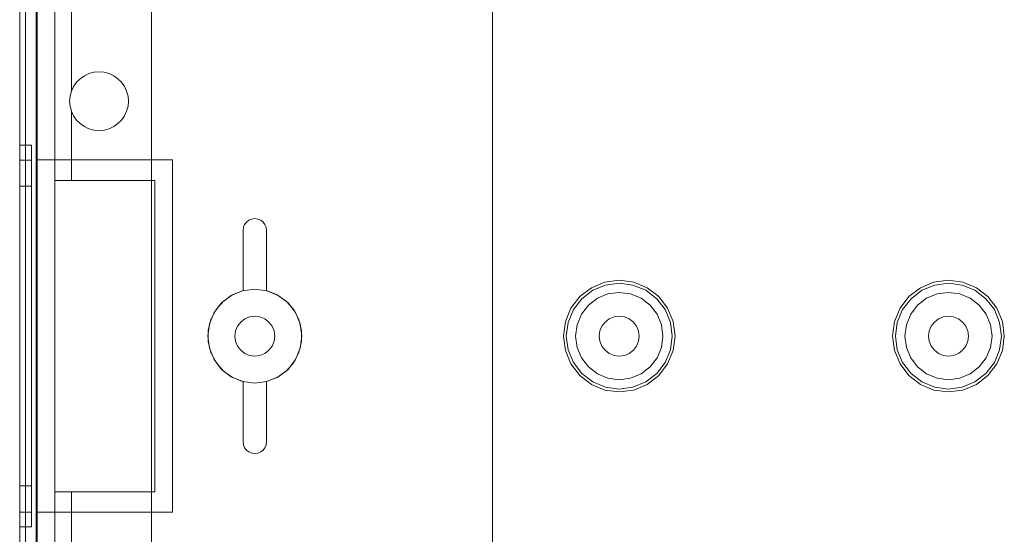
# Model space of a CAD drawing. Extents: x -620 to 300, y 62 to 1112.
# Tile 130 of 226: x 38.617 to 40.292, y 365.968 to 366.844. Entities that reach past the tile are written whole.
import ezdxf
from ezdxf.lldxf.tags import DXFTag

# ---------------------------------------------------------------- set-up
doc = ezdxf.new("R2010")
doc.units = 0
doc.layers.get('0').update_dxf_attribs({"lineweight": 13})
doc.layers.add('60- 61 allgemeine Ausstattung- 4 Terrassen', color=9, linetype='Continuous', lineweight=9, true_color=0x808080)
doc.layers.add('70 -71 Achsen- 1 Gebäudeachsen', color=7, linetype='STRICHPUNKT2-A06CPVSFL0', lineweight=18)
tags = doc.linetypes.add('STRICHPUNKT2-A06CPVSFL0', pattern=[12.7, 6.35, -3.175, 0, -3.175]).pattern_tags.tags
tags[10:11] = [DXFTag(74, 4), DXFTag(75, 0), DXFTag(340, '0'), DXFTag(46, 0.0), DXFTag(50, 0.0), DXFTag(44, 0.0), DXFTag(45, 0.0)]
tags[8:9] = [DXFTag(74, 4), DXFTag(75, 0), DXFTag(340, '0'), DXFTag(46, 0.0), DXFTag(50, 0.0), DXFTag(44, 0.0), DXFTag(45, 0.0)]
tags[6:7] = [DXFTag(74, 4), DXFTag(75, 0), DXFTag(340, '0'), DXFTag(46, 0.0), DXFTag(50, 0.0), DXFTag(44, 0.0), DXFTag(45, 0.0)]
tags[4:5] = [DXFTag(74, 4), DXFTag(75, 0), DXFTag(340, '0'), DXFTag(46, 0.0), DXFTag(50, 0.0), DXFTag(44, 0.0), DXFTag(45, 0.0)]

# ---------------------------------------------------------------- blocks, each defined once
blk = doc.blocks.new('Referenz-A06CPVSGL0')
at = {"layer": '60- 61 allgemeine Ausstattung- 4 Terrassen', "color": 0}
blk.add_line((38.8415, 214.0534), (38.8415, 376.4532), dxfattribs=at)
at = {"layer": '70 -71 Achsen- 1 Gebäudeachsen', "color": 0, "linetype": 'STRICHPUNKT2-A06CPVSFL0', "ltscale": 0.18}
blk.add_line((39.4215, 1084.3934), (39.4215, 84.9534), dxfattribs=at)
blk = doc.blocks.new('Blockreferenz-A06CPVZ2L0')
at = {"color": 9, "linetype": 'ByBlock', "lineweight": -2, "ltscale": 0.13, "true_color": 0xc1c9c4}
for p, q in [((38.6174, 367.9553), (38.6174, 364.6553)), ((38.6174, 364.6553), (38.6174, 367.9553)), ((38.6454, 364.6553), (38.6454, 367.9553)), ((38.6474, 366.6053), (38.6474, 367.9553)), ((38.6174, 367.8453), (38.6174, 366.3053)), ((38.6174, 366.3053), (38.6174, 367.8453)), ((38.6174, 367.8353), (38.6174, 366.3053)), ((38.6174, 364.7753), (38.6174, 367.8353)), ((38.6274, 366.3053), (38.6274, 367.8453)), ((38.6274, 367.8453), (38.6274, 366.3053)), ((38.6274, 366.3053), (38.6274, 367.8353)), ((38.6274, 364.7753), (38.6274, 367.8353)), ((38.6454, 367.7793), (38.6454, 364.8313)), ((38.6774, 364.8313), (38.6774, 367.7793)), ((38.6774, 367.6253), (38.6774, 366.5703)), ((38.7054, 367.6253), (38.7054, 366.7224)), ((38.7054, 366.7224), (38.7054, 367.6253)), ((38.7141, 366.7374), (38.7203, 366.7436)), ((38.7203, 366.7436), (38.7141, 366.7374)), ((38.7203, 366.7436), (38.7274, 366.7486)), ((38.7274, 366.7486), (38.7203, 366.7436)), ((38.7274, 366.7486), (38.7353, 366.7523)), ((38.7353, 366.7523), (38.7274, 366.7486)), ((38.7353, 366.7523), (38.7437, 366.7545)), ((38.7437, 366.7545), (38.7353, 366.7523)), ((38.7437, 366.7545), (38.7524, 366.7553)), ((38.7524, 366.7553), (38.7437, 366.7545)), ((38.7524, 366.7553), (38.7611, 366.7545)), ((38.7611, 366.7545), (38.7524, 366.7553)), ((38.7611, 366.7545), (38.7695, 366.7523)), ((38.7695, 366.7523), (38.7611, 366.7545)), ((38.7695, 366.7523), (38.7774, 366.7486)), ((38.7774, 366.7486), (38.7695, 366.7523)), ((38.7774, 366.7486), (38.7846, 366.7436)), ((38.7846, 366.7436), (38.7774, 366.7486)), ((38.7846, 366.7436), (38.7907, 366.7374)), ((38.7907, 366.7374), (38.7846, 366.7436)), ((38.7054, 366.7224), (38.7091, 366.7303)), ((38.7091, 366.7303), (38.7054, 366.7224)), ((38.7091, 366.7303), (38.7141, 366.7374)), ((38.7141, 366.7374), (38.7091, 366.7303)), ((38.7907, 366.7374), (38.7957, 366.7303)), ((38.7957, 366.7303), (38.7907, 366.7374)), ((38.7957, 366.7303), (38.7994, 366.7224)), ((38.7994, 366.7224), (38.7957, 366.7303)), ((38.7032, 366.714), (38.7024, 366.7053)), ((38.7024, 366.7053), (38.7032, 366.714)), ((38.7054, 366.7224), (38.7032, 366.714)), ((38.7032, 366.714), (38.7054, 366.7224)), ((38.7054, 366.7224), (38.7054, 366.7224)), ((38.7994, 366.7224), (38.8017, 366.714)), ((38.8017, 366.714), (38.7994, 366.7224)), ((38.8017, 366.714), (38.8024, 366.7053)), ((38.8024, 366.7053), (38.8017, 366.714)), ((38.7024, 366.7053), (38.7032, 366.6966)), ((38.7032, 366.6966), (38.7024, 366.7053)), ((38.7032, 366.6966), (38.7054, 366.6882)), ((38.7054, 366.6882), (38.7032, 366.6966)), ((38.8017, 366.6966), (38.7994, 366.6882)), ((38.7994, 366.6882), (38.8017, 366.6966)), ((38.8024, 366.7053), (38.8017, 366.6966)), ((38.8017, 366.6966), (38.8024, 366.7053)), ((38.7091, 366.6803), (38.7054, 366.6882)), ((38.7054, 366.6882), (38.7054, 366.5703)), ((38.7054, 366.6882), (38.7091, 366.6803)), ((38.7054, 366.5703), (38.7054, 366.6882)), ((38.7054, 366.6882), (38.7054, 366.6882)), ((38.7141, 366.6732), (38.7091, 366.6803)), ((38.7091, 366.6803), (38.7141, 366.6732)), ((38.7957, 366.6803), (38.7907, 366.6732)), ((38.7907, 366.6732), (38.7957, 366.6803)), ((38.7994, 366.6882), (38.7957, 366.6803)), ((38.7957, 366.6803), (38.7994, 366.6882)), ((38.7203, 366.667), (38.7141, 366.6732)), ((38.7141, 366.6732), (38.7203, 366.667)), ((38.7274, 366.662), (38.7203, 366.667)), ((38.7203, 366.667), (38.7274, 366.662)), ((38.7353, 366.6583), (38.7274, 366.662)), ((38.7274, 366.662), (38.7353, 366.6583)), ((38.7437, 366.6561), (38.7353, 366.6583)), ((38.7353, 366.6583), (38.7437, 366.6561)), ((38.7695, 366.6583), (38.7611, 366.6561)), ((38.7611, 366.6561), (38.7695, 366.6583)), ((38.7774, 366.662), (38.7695, 366.6583)), ((38.7695, 366.6583), (38.7774, 366.662)), ((38.7846, 366.667), (38.7774, 366.662)), ((38.7774, 366.662), (38.7846, 366.667)), ((38.7907, 366.6732), (38.7846, 366.667)), ((38.7846, 366.667), (38.7907, 366.6732)), ((38.7524, 366.6553), (38.7437, 366.6561)), ((38.7437, 366.6561), (38.7524, 366.6553)), ((38.7611, 366.6561), (38.7524, 366.6553)), ((38.7524, 366.6553), (38.7611, 366.6561)), ((38.6174, 366.6303), (38.6174, 366.6192)), ((38.6374, 366.6303), (38.6174, 366.6303)), ((38.6174, 366.6192), (38.6174, 366.6303)), ((38.6374, 366.6192), (38.6374, 366.6303)), ((38.6374, 366.6192), (38.6374, 366.6303)), ((38.6174, 366.6192), (38.6174, 366.5868)), ((38.6174, 366.5868), (38.6174, 366.6192)), ((38.6374, 366.5868), (38.6374, 366.6192)), ((38.6374, 366.5868), (38.6374, 366.6192)), ((38.6174, 366.6049), (38.6174, 366.5947)), ((38.6374, 366.6049), (38.6174, 366.6049)), ((38.6174, 366.5947), (38.6174, 366.6049)), ((38.6174, 366.5947), (38.6174, 366.5648)), ((38.6174, 366.5648), (38.6174, 366.5947)), ((38.6374, 366.5947), (38.6374, 366.6049)), ((38.6374, 366.5947), (38.6374, 366.6049)), ((38.6374, 366.5648), (38.6374, 366.5947)), ((38.6374, 366.5648), (38.6374, 366.5947)), ((38.6474, 366.6053), (38.7624, 366.6053)), ((38.6474, 366.3053), (38.6474, 366.6053)), ((38.6474, 366.6053), (38.6474, 366.6053)), ((38.6474, 366.6053), (38.7624, 366.6053)), ((38.6474, 366.3053), (38.6474, 366.6053)), ((38.7624, 366.6053), (38.8774, 366.6053)), ((38.7624, 366.6053), (38.8774, 366.6053)), ((38.8774, 366.6053), (38.8774, 366.3053)), ((38.8774, 366.6053), (38.8774, 366.6053)), ((38.8774, 366.6053), (38.8774, 366.3053)), ((38.6174, 366.5868), (38.6174, 366.5351)), ((38.6174, 366.5351), (38.6174, 366.5868)), ((38.6374, 366.5351), (38.6374, 366.5868)), ((38.6374, 366.5351), (38.6374, 366.5868)), ((38.6174, 366.5648), (38.6174, 366.5171)), ((38.6174, 366.5171), (38.6174, 366.5648)), ((38.6174, 366.5603), (38.6174, 366.5516)), ((38.6374, 366.5603), (38.6174, 366.5603)), ((38.6174, 366.5516), (38.6174, 366.5603)), ((38.6374, 366.5171), (38.6374, 366.5648)), ((38.6374, 366.5171), (38.6374, 366.5648)), ((38.6374, 366.5516), (38.6374, 366.5603)), ((38.6374, 366.5516), (38.6374, 366.5603)), ((38.6774, 366.5703), (38.6774, 366.0403)), ((38.7054, 366.5703), (38.6774, 366.5703)), ((38.6774, 366.5703), (38.7054, 366.5703)), ((38.6774, 366.5703), (38.6774, 366.5703)), ((38.7054, 366.5703), (38.8474, 366.5703)), ((38.7624, 366.5703), (38.7054, 366.5703)), ((38.7054, 366.5703), (38.7054, 366.5703)), ((38.8474, 366.5703), (38.7624, 366.5703)), ((38.8474, 366.5703), (38.8474, 366.0403)), ((38.8474, 366.0403), (38.8474, 366.5703)), ((38.8474, 366.5703), (38.8474, 366.5703)), ((38.6174, 366.5516), (38.6174, 366.5261)), ((38.6174, 366.5261), (38.6174, 366.5516)), ((38.6374, 366.5261), (38.6374, 366.5516)), ((38.6374, 366.5261), (38.6374, 366.5516)), ((38.6174, 366.5351), (38.6174, 366.4678)), ((38.6174, 366.4678), (38.6174, 366.5351)), ((38.6174, 366.5261), (38.6174, 366.4856)), ((38.6174, 366.4856), (38.6174, 366.5261)), ((38.6374, 366.4678), (38.6374, 366.5351)), ((38.6374, 366.4678), (38.6374, 366.5351)), ((38.6374, 366.4856), (38.6374, 366.5261)), ((38.6374, 366.4856), (38.6374, 366.5261)), ((38.6174, 366.5171), (38.6174, 366.4551)), ((38.6174, 366.4551), (38.6174, 366.5171)), ((38.6374, 366.4551), (38.6374, 366.5171)), ((38.6374, 366.4551), (38.6374, 366.5171)), ((38.9974, 366.4853), (38.9981, 366.4905)), ((38.9981, 366.4905), (38.9974, 366.4853)), ((38.9981, 366.4905), (39.0001, 366.4953)), ((39.0001, 366.4953), (38.9981, 366.4905)), ((39.0001, 366.4953), (39.0033, 366.4994)), ((39.0033, 366.4994), (39.0001, 366.4953)), ((39.0033, 366.4994), (39.0074, 366.5026)), ((39.0074, 366.5026), (39.0033, 366.4994)), ((39.0074, 366.5026), (39.0122, 366.5046)), ((39.0122, 366.5046), (39.0074, 366.5026)), ((39.0122, 366.5046), (39.0174, 366.5053)), ((39.0174, 366.5053), (39.0122, 366.5046)), ((39.0174, 366.5053), (39.0226, 366.5046)), ((39.0226, 366.5046), (39.0174, 366.5053)), ((39.0226, 366.5046), (39.0274, 366.5026)), ((39.0274, 366.5026), (39.0226, 366.5046)), ((39.0274, 366.5026), (39.0316, 366.4994)), ((39.0316, 366.4994), (39.0274, 366.5026)), ((39.0316, 366.4994), (39.0347, 366.4953)), ((39.0347, 366.4953), (39.0316, 366.4994)), ((39.0347, 366.4953), (39.0367, 366.4905)), ((39.0367, 366.4905), (39.0347, 366.4953)), ((39.0367, 366.4905), (39.0374, 366.4853)), ((39.0374, 366.4853), (39.0367, 366.4905)), ((38.6174, 366.4856), (38.6174, 366.4328)), ((38.6174, 366.4328), (38.6174, 366.4856)), ((38.6374, 366.4328), (38.6374, 366.4856)), ((38.6374, 366.4328), (38.6374, 366.4856)), ((38.9974, 366.3828), (38.9974, 366.4853)), ((38.9974, 366.4853), (38.9974, 366.3828)), ((38.9974, 366.4853), (38.9974, 366.4853)), ((39.0374, 366.4853), (39.0374, 366.3828)), ((39.0374, 366.3828), (39.0374, 366.4853)), ((39.0374, 366.4853), (39.0374, 366.4853)), ((38.6174, 366.4678), (38.6174, 366.3894)), ((38.6174, 366.3894), (38.6174, 366.4678)), ((38.6374, 366.3894), (38.6374, 366.4678)), ((38.6374, 366.3894), (38.6374, 366.4678)), ((38.6174, 366.4551), (38.6174, 366.3828)), ((38.6174, 366.3828), (38.6174, 366.4551)), ((38.6374, 366.3828), (38.6374, 366.4551)), ((38.6374, 366.3828), (38.6374, 366.4551)), ((38.6174, 366.4328), (38.6174, 366.3713)), ((38.6174, 366.3713), (38.6174, 366.4328)), ((38.6374, 366.3713), (38.6374, 366.4328)), ((38.6374, 366.3713), (38.6374, 366.4328)), ((39.6128, 366.3971), (39.5899, 366.3876)), ((39.5924, 366.3833), (39.6141, 366.3923)), ((39.6374, 366.4003), (39.6128, 366.3971)), ((39.6141, 366.3923), (39.6374, 366.3954)), ((39.662, 366.3971), (39.6374, 366.4003)), ((39.6374, 366.3954), (39.6607, 366.3923)), ((39.6607, 366.3923), (39.6825, 366.3833)), ((39.6849, 366.3876), (39.662, 366.3971)), ((40.1728, 366.3971), (40.1499, 366.3876)), ((40.1524, 366.3833), (40.1741, 366.3923)), ((40.1974, 366.4003), (40.1728, 366.3971)), ((40.1741, 366.3923), (40.1974, 366.3954)), ((40.222, 366.3971), (40.1974, 366.4003)), ((40.1974, 366.3954), (40.2207, 366.3923)), ((40.2207, 366.3923), (40.2425, 366.3833)), ((40.2449, 366.3876), (40.222, 366.3971)), ((38.6174, 366.3894), (38.6174, 366.3053)), ((38.6174, 366.3053), (38.6174, 366.3894)), ((38.6174, 366.3828), (38.6174, 366.3053)), ((38.6174, 366.3053), (38.6174, 366.3828)), ((38.6374, 366.3053), (38.6374, 366.3894)), ((38.6374, 366.3053), (38.6374, 366.3894)), ((38.6374, 366.3053), (38.6374, 366.3828)), ((38.6374, 366.3053), (38.6374, 366.3828)), ((38.9774, 366.3746), (38.9609, 366.3619)), ((38.9774, 366.3746), (38.9609, 366.3619)), ((38.964, 366.3648), (38.9796, 366.3758)), ((38.9796, 366.3758), (38.964, 366.3648)), ((38.9967, 366.3826), (38.9774, 366.3746)), ((38.9967, 366.3826), (38.9774, 366.3746)), ((38.9796, 366.3758), (38.9974, 366.3828)), ((38.9974, 366.3828), (38.9796, 366.3758)), ((39.0174, 366.3853), (38.9967, 366.3826)), ((39.0174, 366.3853), (38.9967, 366.3826)), ((38.9974, 366.3828), (38.9974, 366.3828)), ((39.0381, 366.3826), (39.0174, 366.3853)), ((39.0381, 366.3826), (39.0174, 366.3853)), ((39.0374, 366.3828), (39.0552, 366.3758)), ((39.0552, 366.3758), (39.0374, 366.3828)), ((39.0374, 366.3828), (39.0374, 366.3828)), ((39.0574, 366.3746), (39.0381, 366.3826)), ((39.0574, 366.3746), (39.0381, 366.3826)), ((39.0552, 366.3758), (39.0709, 366.3648)), ((39.0709, 366.3648), (39.0552, 366.3758)), ((39.074, 366.3619), (39.0574, 366.3746)), ((39.074, 366.3619), (39.0574, 366.3746)), ((39.5899, 366.3876), (39.5702, 366.3725)), ((39.5737, 366.369), (39.5924, 366.3833)), ((39.6182, 366.377), (39.6003, 366.3696)), ((39.6182, 366.377), (39.6003, 366.3696)), ((39.6374, 366.3795), (39.6182, 366.377)), ((39.6374, 366.3795), (39.6182, 366.377)), ((39.6566, 366.377), (39.6374, 366.3795)), ((39.6566, 366.377), (39.6374, 366.3795)), ((39.6745, 366.3696), (39.6566, 366.377)), ((39.6745, 366.3696), (39.6566, 366.377)), ((39.6825, 366.3833), (39.7011, 366.369)), ((39.7046, 366.3725), (39.6849, 366.3876)), ((40.1499, 366.3876), (40.1302, 366.3725)), ((40.1337, 366.369), (40.1524, 366.3833)), ((40.1782, 366.377), (40.1603, 366.3696)), ((40.1782, 366.377), (40.1603, 366.3696)), ((40.1974, 366.3795), (40.1782, 366.377)), ((40.1974, 366.3795), (40.1782, 366.377)), ((40.2166, 366.377), (40.1974, 366.3795)), ((40.2166, 366.377), (40.1974, 366.3795)), ((40.2345, 366.3696), (40.2166, 366.377)), ((40.2345, 366.3696), (40.2166, 366.377)), ((40.2425, 366.3833), (40.2611, 366.369)), ((40.2646, 366.3725), (40.2449, 366.3876)), ((38.6174, 366.3713), (38.6174, 366.3053)), ((38.6174, 366.3053), (38.6174, 366.3713)), ((38.6374, 366.3053), (38.6374, 366.3713)), ((38.6374, 366.3053), (38.6374, 366.3713)), ((38.9609, 366.3619), (38.9481, 366.3453)), ((38.9609, 366.3619), (38.9481, 366.3453)), ((38.9514, 366.3504), (38.964, 366.3648)), ((38.964, 366.3648), (38.9514, 366.3504)), ((39.0709, 366.3648), (39.0835, 366.3504)), ((39.0835, 366.3504), (39.0709, 366.3648)), ((39.0867, 366.3453), (39.074, 366.3619)), ((39.0867, 366.3453), (39.074, 366.3619)), ((39.5702, 366.3725), (39.5551, 366.3528)), ((39.5594, 366.3504), (39.5737, 366.369)), ((39.585, 366.3578), (39.5732, 366.3424)), ((39.585, 366.3578), (39.5732, 366.3424)), ((39.6003, 366.3696), (39.585, 366.3578)), ((39.6003, 366.3696), (39.585, 366.3578)), ((39.6899, 366.3578), (39.6745, 366.3696)), ((39.6899, 366.3578), (39.6745, 366.3696)), ((39.7017, 366.3424), (39.6899, 366.3578)), ((39.7017, 366.3424), (39.6899, 366.3578)), ((39.7011, 366.369), (39.7155, 366.3504)), ((39.7197, 366.3528), (39.7046, 366.3725)), ((40.1302, 366.3725), (40.1151, 366.3528)), ((40.1194, 366.3504), (40.1337, 366.369)), ((40.145, 366.3578), (40.1332, 366.3424)), ((40.145, 366.3578), (40.1332, 366.3424)), ((40.1603, 366.3696), (40.145, 366.3578)), ((40.1603, 366.3696), (40.145, 366.3578)), ((40.2499, 366.3578), (40.2345, 366.3696)), ((40.2499, 366.3578), (40.2345, 366.3696)), ((40.2617, 366.3424), (40.2499, 366.3578)), ((40.2617, 366.3424), (40.2499, 366.3578)), ((40.2611, 366.369), (40.2755, 366.3504)), ((40.2797, 366.3528), (40.2646, 366.3725)), ((38.9481, 366.3453), (38.9401, 366.326)), ((38.9481, 366.3453), (38.9401, 366.326)), ((38.9425, 366.3334), (38.9514, 366.3504)), ((38.9514, 366.3504), (38.9425, 366.3334)), ((39.0174, 366.3393), (39.0086, 366.3381)), ((39.0086, 366.3381), (39.0174, 366.3393)), ((39.0262, 366.3381), (39.0174, 366.3393)), ((39.0174, 366.3393), (39.0262, 366.3381)), ((39.0835, 366.3504), (39.0923, 366.3334)), ((39.0923, 366.3334), (39.0835, 366.3504)), ((39.0947, 366.326), (39.0867, 366.3453)), ((39.0947, 366.326), (39.0867, 366.3453)), ((39.5551, 366.3528), (39.5457, 366.3299)), ((39.5504, 366.3286), (39.5594, 366.3504)), ((39.5732, 366.3424), (39.5658, 366.3245)), ((39.5732, 366.3424), (39.5658, 366.3245)), ((39.6374, 366.3393), (39.6286, 366.3381)), ((39.6286, 366.3381), (39.6374, 366.3393)), ((39.6462, 366.3381), (39.6374, 366.3393)), ((39.6374, 366.3393), (39.6462, 366.3381)), ((39.7091, 366.3245), (39.7017, 366.3424)), ((39.7091, 366.3245), (39.7017, 366.3424)), ((39.7155, 366.3504), (39.7245, 366.3286)), ((39.7292, 366.3299), (39.7197, 366.3528)), ((40.1151, 366.3528), (40.1057, 366.3299)), ((40.1104, 366.3286), (40.1194, 366.3504)), ((40.1332, 366.3424), (40.1258, 366.3245)), ((40.1332, 366.3424), (40.1258, 366.3245)), ((40.1974, 366.3393), (40.1886, 366.3381)), ((40.1886, 366.3381), (40.1974, 366.3393)), ((40.2062, 366.3381), (40.1974, 366.3393)), ((40.1974, 366.3393), (40.2062, 366.3381)), ((40.2691, 366.3245), (40.2617, 366.3424)), ((40.2691, 366.3245), (40.2617, 366.3424)), ((40.2755, 366.3504), (40.2845, 366.3286)), ((40.2892, 366.3299), (40.2797, 366.3528)), ((38.9401, 366.326), (38.9374, 366.3053)), ((38.9401, 366.326), (38.9374, 366.3053)), ((38.938, 366.3149), (38.9425, 366.3334)), ((38.9425, 366.3334), (38.938, 366.3149)), ((38.9934, 366.3293), (38.988, 366.3223)), ((38.988, 366.3223), (38.9934, 366.3293)), ((39.0004, 366.3347), (38.9934, 366.3293)), ((38.9934, 366.3293), (39.0004, 366.3347)), ((39.0086, 366.3381), (39.0004, 366.3347)), ((39.0004, 366.3347), (39.0086, 366.3381)), ((39.0344, 366.3347), (39.0262, 366.3381)), ((39.0262, 366.3381), (39.0344, 366.3347)), ((39.0415, 366.3293), (39.0344, 366.3347)), ((39.0344, 366.3347), (39.0415, 366.3293)), ((39.0469, 366.3223), (39.0415, 366.3293)), ((39.0415, 366.3293), (39.0469, 366.3223)), ((39.0923, 366.3334), (39.0968, 366.3149)), ((39.0968, 366.3149), (39.0923, 366.3334)), ((39.0974, 366.3053), (39.0947, 366.326)), ((39.0974, 366.3053), (39.0947, 366.326)), ((39.5457, 366.3299), (39.5424, 366.3053)), ((39.5473, 366.3053), (39.5504, 366.3286)), ((39.5658, 366.3245), (39.5632, 366.3053)), ((39.5658, 366.3245), (39.5632, 366.3053)), ((39.6134, 366.3293), (39.608, 366.3223)), ((39.608, 366.3223), (39.6134, 366.3293)), ((39.6204, 366.3347), (39.6134, 366.3293)), ((39.6134, 366.3293), (39.6204, 366.3347)), ((39.6286, 366.3381), (39.6204, 366.3347)), ((39.6204, 366.3347), (39.6286, 366.3381)), ((39.6544, 366.3347), (39.6462, 366.3381)), ((39.6462, 366.3381), (39.6544, 366.3347)), ((39.6615, 366.3293), (39.6544, 366.3347)), ((39.6544, 366.3347), (39.6615, 366.3293)), ((39.6669, 366.3223), (39.6615, 366.3293)), ((39.6615, 366.3293), (39.6669, 366.3223)), ((39.7116, 366.3053), (39.7091, 366.3245)), ((39.7116, 366.3053), (39.7091, 366.3245)), ((39.7245, 366.3286), (39.7275, 366.3053)), ((39.7324, 366.3053), (39.7292, 366.3299)), ((40.1057, 366.3299), (40.1024, 366.3053)), ((40.1073, 366.3053), (40.1104, 366.3286)), ((40.1258, 366.3245), (40.1232, 366.3053)), ((40.1258, 366.3245), (40.1232, 366.3053)), ((40.1734, 366.3293), (40.168, 366.3223)), ((40.168, 366.3223), (40.1734, 366.3293)), ((40.1804, 366.3347), (40.1734, 366.3293)), ((40.1734, 366.3293), (40.1804, 366.3347)), ((40.1886, 366.3381), (40.1804, 366.3347)), ((40.1804, 366.3347), (40.1886, 366.3381)), ((40.2144, 366.3347), (40.2062, 366.3381)), ((40.2062, 366.3381), (40.2144, 366.3347)), ((40.2215, 366.3293), (40.2144, 366.3347)), ((40.2144, 366.3347), (40.2215, 366.3293)), ((40.2269, 366.3223), (40.2215, 366.3293)), ((40.2215, 366.3293), (40.2269, 366.3223)), ((40.2716, 366.3053), (40.2691, 366.3245)), ((40.2716, 366.3053), (40.2691, 366.3245)), ((40.2845, 366.3286), (40.2875, 366.3053)), ((40.2924, 366.3053), (40.2892, 366.3299)), ((38.938, 366.2957), (38.938, 366.3149)), ((38.938, 366.3149), (38.938, 366.2957)), ((38.9846, 366.3141), (38.9834, 366.3053)), ((38.9834, 366.3053), (38.9846, 366.3141)), ((38.988, 366.3223), (38.9846, 366.3141)), ((38.9846, 366.3141), (38.988, 366.3223)), ((39.0503, 366.3141), (39.0469, 366.3223)), ((39.0469, 366.3223), (39.0503, 366.3141)), ((39.0514, 366.3053), (39.0503, 366.3141)), ((39.0503, 366.3141), (39.0514, 366.3053)), ((39.0968, 366.3149), (39.0968, 366.2957)), ((39.0968, 366.2957), (39.0968, 366.3149)), ((39.6046, 366.3141), (39.6034, 366.3053)), ((39.6034, 366.3053), (39.6046, 366.3141)), ((39.608, 366.3223), (39.6046, 366.3141)), ((39.6046, 366.3141), (39.608, 366.3223)), ((39.6703, 366.3141), (39.6669, 366.3223)), ((39.6669, 366.3223), (39.6703, 366.3141)), ((39.6714, 366.3053), (39.6703, 366.3141)), ((39.6703, 366.3141), (39.6714, 366.3053)), ((40.1646, 366.3141), (40.1634, 366.3053)), ((40.1634, 366.3053), (40.1646, 366.3141)), ((40.168, 366.3223), (40.1646, 366.3141)), ((40.1646, 366.3141), (40.168, 366.3223)), ((40.2303, 366.3141), (40.2269, 366.3223)), ((40.2269, 366.3223), (40.2303, 366.3141)), ((40.2314, 366.3053), (40.2303, 366.3141)), ((40.2303, 366.3141), (40.2314, 366.3053)), ((38.6174, 366.3053), (38.6174, 364.7753)), ((38.6174, 366.3053), (38.6174, 364.7653)), ((38.6174, 366.3053), (38.6174, 366.2393)), ((38.6174, 366.3053), (38.6174, 366.2278)), ((38.6174, 366.3053), (38.6174, 366.2212)), ((38.6174, 364.7653), (38.6174, 366.3053)), ((38.6174, 366.2393), (38.6174, 366.3053)), ((38.6174, 366.2278), (38.6174, 366.3053)), ((38.6174, 366.2212), (38.6174, 366.3053)), ((38.6274, 364.7753), (38.6274, 366.3053)), ((38.6274, 364.7653), (38.6274, 366.3053)), ((38.6274, 366.3053), (38.6274, 364.7653)), ((38.6374, 366.2393), (38.6374, 366.3053)), ((38.6374, 366.2278), (38.6374, 366.3053)), ((38.6374, 366.2212), (38.6374, 366.3053)), ((38.6374, 366.2393), (38.6374, 366.3053)), ((38.6374, 366.2278), (38.6374, 366.3053)), ((38.6374, 366.2212), (38.6374, 366.3053)), ((38.6474, 366.0053), (38.6474, 366.3053)), ((38.6474, 366.0053), (38.6474, 366.3053)), ((38.8774, 366.3053), (38.8774, 366.0053)), ((38.8774, 366.3053), (38.8774, 366.0053)), ((38.9374, 366.3053), (38.9401, 366.2846)), ((38.9374, 366.3053), (38.9401, 366.2846)), ((38.9425, 366.2772), (38.938, 366.2957)), ((38.938, 366.2957), (38.9425, 366.2772)), ((38.9834, 366.3053), (38.9846, 366.2965)), ((38.9846, 366.2965), (38.9834, 366.3053)), ((38.9846, 366.2965), (38.988, 366.2883)), ((38.988, 366.2883), (38.9846, 366.2965)), ((39.0469, 366.2883), (39.0503, 366.2965)), ((39.0503, 366.2965), (39.0469, 366.2883)), ((39.0503, 366.2965), (39.0514, 366.3053)), ((39.0514, 366.3053), (39.0503, 366.2965)), ((39.0968, 366.2957), (39.0923, 366.2772)), ((39.0923, 366.2772), (39.0968, 366.2957)), ((39.0947, 366.2846), (39.0974, 366.3053)), ((39.0947, 366.2846), (39.0974, 366.3053)), ((39.5424, 366.3053), (39.5457, 366.2807)), ((39.5504, 366.282), (39.5473, 366.3053)), ((39.5632, 366.3053), (39.5658, 366.2861)), ((39.5632, 366.3053), (39.5658, 366.2861)), ((39.6034, 366.3053), (39.6046, 366.2965)), ((39.6046, 366.2965), (39.6034, 366.3053)), ((39.6046, 366.2965), (39.608, 366.2883)), ((39.608, 366.2883), (39.6046, 366.2965)), ((39.6669, 366.2883), (39.6703, 366.2965)), ((39.6703, 366.2965), (39.6669, 366.2883)), ((39.6703, 366.2965), (39.6714, 366.3053)), ((39.6714, 366.3053), (39.6703, 366.2965)), ((39.7091, 366.2861), (39.7116, 366.3053)), ((39.7091, 366.2861), (39.7116, 366.3053)), ((39.7275, 366.3053), (39.7245, 366.282)), ((39.7292, 366.2807), (39.7324, 366.3053)), ((40.1024, 366.3053), (40.1057, 366.2807)), ((40.1104, 366.282), (40.1073, 366.3053)), ((40.1232, 366.3053), (40.1258, 366.2861)), ((40.1232, 366.3053), (40.1258, 366.2861)), ((40.1634, 366.3053), (40.1646, 366.2965)), ((40.1646, 366.2965), (40.1634, 366.3053)), ((40.1646, 366.2965), (40.168, 366.2883)), ((40.168, 366.2883), (40.1646, 366.2965)), ((40.2269, 366.2883), (40.2303, 366.2965)), ((40.2303, 366.2965), (40.2269, 366.2883)), ((40.2303, 366.2965), (40.2314, 366.3053)), ((40.2314, 366.3053), (40.2303, 366.2965)), ((40.2691, 366.2861), (40.2716, 366.3053)), ((40.2691, 366.2861), (40.2716, 366.3053)), ((40.2875, 366.3053), (40.2845, 366.282)), ((40.2892, 366.2807), (40.2924, 366.3053)), ((38.9401, 366.2846), (38.9481, 366.2653)), ((38.9401, 366.2846), (38.9481, 366.2653)), ((38.9514, 366.2602), (38.9425, 366.2772)), ((38.9425, 366.2772), (38.9514, 366.2602)), ((38.988, 366.2883), (38.9934, 366.2813)), ((38.9934, 366.2813), (38.988, 366.2883)), ((38.9934, 366.2813), (39.0004, 366.2759)), ((39.0004, 366.2759), (38.9934, 366.2813)), ((39.0004, 366.2759), (39.0086, 366.2725)), ((39.0086, 366.2725), (39.0004, 366.2759)), ((39.0086, 366.2725), (39.0174, 366.2713)), ((39.0174, 366.2713), (39.0086, 366.2725)), ((39.0174, 366.2713), (39.0262, 366.2725)), ((39.0262, 366.2725), (39.0174, 366.2713)), ((39.0262, 366.2725), (39.0344, 366.2759)), ((39.0344, 366.2759), (39.0262, 366.2725)), ((39.0344, 366.2759), (39.0415, 366.2813)), ((39.0415, 366.2813), (39.0344, 366.2759)), ((39.0415, 366.2813), (39.0469, 366.2883)), ((39.0469, 366.2883), (39.0415, 366.2813)), ((39.0923, 366.2772), (39.0835, 366.2602)), ((39.0835, 366.2602), (39.0923, 366.2772)), ((39.0867, 366.2653), (39.0947, 366.2846)), ((39.0867, 366.2653), (39.0947, 366.2846)), ((39.5457, 366.2807), (39.5551, 366.2578)), ((39.5594, 366.2602), (39.5504, 366.282)), ((39.5658, 366.2861), (39.5732, 366.2682)), ((39.5658, 366.2861), (39.5732, 366.2682)), ((39.608, 366.2883), (39.6134, 366.2813)), ((39.6134, 366.2813), (39.608, 366.2883)), ((39.6134, 366.2813), (39.6204, 366.2759)), ((39.6204, 366.2759), (39.6134, 366.2813)), ((39.6204, 366.2759), (39.6286, 366.2725)), ((39.6286, 366.2725), (39.6204, 366.2759)), ((39.6286, 366.2725), (39.6374, 366.2713)), ((39.6374, 366.2713), (39.6286, 366.2725)), ((39.6374, 366.2713), (39.6462, 366.2725)), ((39.6462, 366.2725), (39.6374, 366.2713)), ((39.6462, 366.2725), (39.6544, 366.2759)), ((39.6544, 366.2759), (39.6462, 366.2725)), ((39.6544, 366.2759), (39.6615, 366.2813)), ((39.6615, 366.2813), (39.6544, 366.2759)), ((39.6615, 366.2813), (39.6669, 366.2883)), ((39.6669, 366.2883), (39.6615, 366.2813)), ((39.7017, 366.2682), (39.7091, 366.2861)), ((39.7017, 366.2682), (39.7091, 366.2861)), ((39.7245, 366.282), (39.7155, 366.2602)), ((39.7197, 366.2578), (39.7292, 366.2807)), ((40.1057, 366.2807), (40.1151, 366.2578)), ((40.1194, 366.2602), (40.1104, 366.282)), ((40.1258, 366.2861), (40.1332, 366.2682)), ((40.1258, 366.2861), (40.1332, 366.2682)), ((40.168, 366.2883), (40.1734, 366.2813)), ((40.1734, 366.2813), (40.168, 366.2883)), ((40.1734, 366.2813), (40.1804, 366.2759)), ((40.1804, 366.2759), (40.1734, 366.2813)), ((40.1804, 366.2759), (40.1886, 366.2725)), ((40.1886, 366.2725), (40.1804, 366.2759)), ((40.1886, 366.2725), (40.1974, 366.2713)), ((40.1974, 366.2713), (40.1886, 366.2725)), ((40.1974, 366.2713), (40.2062, 366.2725)), ((40.2062, 366.2725), (40.1974, 366.2713)), ((40.2062, 366.2725), (40.2144, 366.2759)), ((40.2144, 366.2759), (40.2062, 366.2725)), ((40.2144, 366.2759), (40.2215, 366.2813)), ((40.2215, 366.2813), (40.2144, 366.2759)), ((40.2215, 366.2813), (40.2269, 366.2883)), ((40.2269, 366.2883), (40.2215, 366.2813)), ((40.2617, 366.2682), (40.2691, 366.2861)), ((40.2617, 366.2682), (40.2691, 366.2861)), ((40.2845, 366.282), (40.2755, 366.2602)), ((40.2797, 366.2578), (40.2892, 366.2807)), ((38.9481, 366.2653), (38.9609, 366.2487)), ((38.9481, 366.2653), (38.9609, 366.2487)), ((38.964, 366.2458), (38.9514, 366.2602)), ((38.9514, 366.2602), (38.964, 366.2458)), ((39.0835, 366.2602), (39.0709, 366.2458)), ((39.0709, 366.2458), (39.0835, 366.2602)), ((39.074, 366.2487), (39.0867, 366.2653)), ((39.074, 366.2487), (39.0867, 366.2653)), ((39.5551, 366.2578), (39.5702, 366.2381)), ((39.5737, 366.2416), (39.5594, 366.2602)), ((39.5732, 366.2682), (39.585, 366.2528)), ((39.5732, 366.2682), (39.585, 366.2528)), ((39.6899, 366.2528), (39.7017, 366.2682)), ((39.6899, 366.2528), (39.7017, 366.2682)), ((39.7155, 366.2602), (39.7011, 366.2416)), ((39.7046, 366.2381), (39.7197, 366.2578)), ((40.1151, 366.2578), (40.1302, 366.2381)), ((40.1337, 366.2416), (40.1194, 366.2602)), ((40.1332, 366.2682), (40.145, 366.2528)), ((40.1332, 366.2682), (40.145, 366.2528)), ((40.2499, 366.2528), (40.2617, 366.2682)), ((40.2499, 366.2528), (40.2617, 366.2682)), ((40.2755, 366.2602), (40.2611, 366.2416)), ((40.2646, 366.2381), (40.2797, 366.2578)), ((38.6174, 366.2393), (38.6174, 366.1778)), ((38.6174, 366.1778), (38.6174, 366.2393)), ((38.6374, 366.1778), (38.6374, 366.2393)), ((38.6374, 366.1778), (38.6374, 366.2393)), ((38.9609, 366.2487), (38.9774, 366.236)), ((38.9609, 366.2487), (38.9774, 366.236)), ((38.9796, 366.2348), (38.964, 366.2458)), ((38.964, 366.2458), (38.9796, 366.2348)), ((39.0709, 366.2458), (39.0552, 366.2348)), ((39.0552, 366.2348), (39.0709, 366.2458)), ((39.0574, 366.236), (39.074, 366.2487)), ((39.0574, 366.236), (39.074, 366.2487)), ((39.5924, 366.2273), (39.5737, 366.2416)), ((39.585, 366.2528), (39.6003, 366.241)), ((39.585, 366.2528), (39.6003, 366.241)), ((39.6003, 366.241), (39.6182, 366.2336)), ((39.6003, 366.241), (39.6182, 366.2336)), ((39.6566, 366.2336), (39.6745, 366.241)), ((39.6566, 366.2336), (39.6745, 366.241)), ((39.6745, 366.241), (39.6899, 366.2528)), ((39.6745, 366.241), (39.6899, 366.2528)), ((39.7011, 366.2416), (39.6825, 366.2273)), ((40.1524, 366.2273), (40.1337, 366.2416)), ((40.145, 366.2528), (40.1603, 366.241)), ((40.145, 366.2528), (40.1603, 366.241)), ((40.1603, 366.241), (40.1782, 366.2336)), ((40.1603, 366.241), (40.1782, 366.2336)), ((40.2166, 366.2336), (40.2345, 366.241)), ((40.2166, 366.2336), (40.2345, 366.241)), ((40.2345, 366.241), (40.2499, 366.2528)), ((40.2345, 366.241), (40.2499, 366.2528)), ((40.2611, 366.2416), (40.2425, 366.2273)), ((38.6174, 366.2278), (38.6174, 366.1555)), ((38.6174, 366.1555), (38.6174, 366.2278)), ((38.6374, 366.1555), (38.6374, 366.2278)), ((38.6374, 366.1555), (38.6374, 366.2278)), ((38.9774, 366.236), (38.9967, 366.228)), ((38.9774, 366.236), (38.9967, 366.228)), ((38.9974, 366.2278), (38.9796, 366.2348)), ((38.9796, 366.2348), (38.9974, 366.2278)), ((38.9967, 366.228), (39.0174, 366.2253)), ((38.9967, 366.228), (39.0174, 366.2253)), ((38.9974, 366.1253), (38.9974, 366.2278)), ((38.9974, 366.2278), (38.9974, 366.1253)), ((38.9974, 366.2278), (38.9974, 366.2278)), ((39.0174, 366.2253), (39.0381, 366.228)), ((39.0174, 366.2253), (39.0381, 366.228)), ((39.0552, 366.2348), (39.0374, 366.2278)), ((39.0374, 366.2278), (39.0552, 366.2348)), ((39.0374, 366.2278), (39.0374, 366.1253)), ((39.0374, 366.1253), (39.0374, 366.2278)), ((39.0374, 366.2278), (39.0374, 366.2278)), ((39.0381, 366.228), (39.0574, 366.236)), ((39.0381, 366.228), (39.0574, 366.236)), ((39.5702, 366.2381), (39.5899, 366.223)), ((39.5899, 366.223), (39.6128, 366.2135)), ((39.6141, 366.2183), (39.5924, 366.2273)), ((39.6182, 366.2336), (39.6374, 366.2311)), ((39.6182, 366.2336), (39.6374, 366.2311)), ((39.6374, 366.2311), (39.6566, 366.2336)), ((39.6374, 366.2311), (39.6566, 366.2336)), ((39.6825, 366.2273), (39.6607, 366.2183)), ((39.662, 366.2135), (39.6849, 366.223)), ((39.6849, 366.223), (39.7046, 366.2381)), ((40.1302, 366.2381), (40.1499, 366.223)), ((40.1499, 366.223), (40.1728, 366.2135)), ((40.1741, 366.2183), (40.1524, 366.2273)), ((40.1782, 366.2336), (40.1974, 366.2311)), ((40.1782, 366.2336), (40.1974, 366.2311)), ((40.1974, 366.2311), (40.2166, 366.2336)), ((40.1974, 366.2311), (40.2166, 366.2336)), ((40.2425, 366.2273), (40.2207, 366.2183)), ((40.222, 366.2135), (40.2449, 366.223)), ((40.2449, 366.223), (40.2646, 366.2381)), ((38.6174, 366.2212), (38.6174, 366.1428)), ((38.6174, 366.1428), (38.6174, 366.2212)), ((38.6374, 366.1428), (38.6374, 366.2212)), ((38.6374, 366.1428), (38.6374, 366.2212)), ((39.6128, 366.2135), (39.6374, 366.2103)), ((39.6374, 366.2152), (39.6141, 366.2183)), ((39.6607, 366.2183), (39.6374, 366.2152)), ((39.6374, 366.2103), (39.662, 366.2135)), ((40.1728, 366.2135), (40.1974, 366.2103)), ((40.1974, 366.2152), (40.1741, 366.2183)), ((40.2207, 366.2183), (40.1974, 366.2152)), ((40.1974, 366.2103), (40.222, 366.2135)), ((38.6174, 366.1778), (38.6174, 366.125)), ((38.6174, 366.125), (38.6174, 366.1778)), ((38.6374, 366.125), (38.6374, 366.1778)), ((38.6374, 366.125), (38.6374, 366.1778)), ((38.6174, 366.1555), (38.6174, 366.0934)), ((38.6174, 366.0934), (38.6174, 366.1555)), ((38.6374, 366.0934), (38.6374, 366.1555)), ((38.6374, 366.0934), (38.6374, 366.1555)), ((38.6174, 366.1428), (38.6174, 366.0755)), ((38.6174, 366.0755), (38.6174, 366.1428)), ((38.6374, 366.0755), (38.6374, 366.1428)), ((38.6374, 366.0755), (38.6374, 366.1428)), ((38.6174, 366.125), (38.6174, 366.0845)), ((38.6174, 366.0845), (38.6174, 366.125)), ((38.6374, 366.0845), (38.6374, 366.125)), ((38.6374, 366.0845), (38.6374, 366.125)), ((38.9981, 366.1201), (38.9974, 366.1253)), ((38.9974, 366.1253), (38.9981, 366.1201)), ((38.9974, 366.1253), (38.9974, 366.1253)), ((39.0374, 366.1253), (39.0367, 366.1201)), ((39.0367, 366.1201), (39.0374, 366.1253)), ((39.0374, 366.1253), (39.0374, 366.1253)), ((39.0001, 366.1153), (38.9981, 366.1201)), ((38.9981, 366.1201), (39.0001, 366.1153)), ((39.0033, 366.1112), (39.0001, 366.1153)), ((39.0001, 366.1153), (39.0033, 366.1112)), ((39.0074, 366.108), (39.0033, 366.1112)), ((39.0033, 366.1112), (39.0074, 366.108)), ((39.0122, 366.106), (39.0074, 366.108)), ((39.0074, 366.108), (39.0122, 366.106)), ((39.0174, 366.1053), (39.0122, 366.106)), ((39.0122, 366.106), (39.0174, 366.1053)), ((39.0226, 366.106), (39.0174, 366.1053)), ((39.0174, 366.1053), (39.0226, 366.106)), ((39.0274, 366.108), (39.0226, 366.106)), ((39.0226, 366.106), (39.0274, 366.108)), ((39.0316, 366.1112), (39.0274, 366.108)), ((39.0274, 366.108), (39.0316, 366.1112)), ((39.0347, 366.1153), (39.0316, 366.1112)), ((39.0316, 366.1112), (39.0347, 366.1153)), ((39.0367, 366.1201), (39.0347, 366.1153)), ((39.0347, 366.1153), (39.0367, 366.1201)), ((38.6174, 366.0934), (38.6174, 366.0458)), ((38.6174, 366.0458), (38.6174, 366.0934)), ((38.6374, 366.0458), (38.6374, 366.0934)), ((38.6374, 366.0458), (38.6374, 366.0934)), ((38.6174, 366.0845), (38.6174, 366.059)), ((38.6174, 366.059), (38.6174, 366.0845)), ((38.6174, 366.0755), (38.6174, 366.0238)), ((38.6174, 366.0238), (38.6174, 366.0755)), ((38.6374, 366.059), (38.6374, 366.0845)), ((38.6374, 366.059), (38.6374, 366.0845)), ((38.6374, 366.0238), (38.6374, 366.0755)), ((38.6374, 366.0238), (38.6374, 366.0755)), ((38.6174, 366.059), (38.6174, 366.0503)), ((38.6174, 366.0503), (38.6174, 366.059)), ((38.6374, 366.0503), (38.6374, 366.059)), ((38.6374, 366.0503), (38.6374, 366.059)), ((38.6174, 366.0503), (38.6374, 366.0503)), ((38.6174, 366.0458), (38.6174, 366.0159)), ((38.6174, 366.0159), (38.6174, 366.0458)), ((38.6374, 366.0159), (38.6374, 366.0458)), ((38.6374, 366.0159), (38.6374, 366.0458)), ((38.6774, 366.0403), (38.7054, 366.0403)), ((38.7054, 366.0403), (38.6774, 366.0403)), ((38.6774, 366.0403), (38.6774, 364.9853)), ((38.6774, 366.0403), (38.6774, 366.0403)), ((38.8474, 366.0403), (38.7054, 366.0403)), ((38.7054, 366.0403), (38.7054, 365.007)), ((38.7054, 366.0403), (38.7624, 366.0403)), ((38.7054, 364.9853), (38.7054, 366.0403)), ((38.7054, 366.0403), (38.7054, 366.0403)), ((38.7624, 366.0403), (38.8474, 366.0403)), ((38.8474, 366.0403), (38.8474, 366.0403)), ((38.6174, 366.0238), (38.6174, 365.9914)), ((38.6174, 365.9914), (38.6174, 366.0238)), ((38.6374, 365.9914), (38.6374, 366.0238)), ((38.6374, 365.9914), (38.6374, 366.0238)), ((38.6174, 366.0159), (38.6174, 366.0057)), ((38.6174, 366.0057), (38.6174, 366.0159)), ((38.6174, 366.0057), (38.6374, 366.0057)), ((38.6374, 366.0057), (38.6374, 366.0159)), ((38.6374, 366.0057), (38.6374, 366.0159)), ((38.7624, 366.0053), (38.6474, 366.0053)), ((38.6474, 366.0053), (38.6474, 366.0053)), ((38.7624, 366.0053), (38.6474, 366.0053)), ((38.6474, 364.6553), (38.6474, 366.0053)), ((38.8774, 366.0053), (38.7624, 366.0053)), ((38.8774, 366.0053), (38.7624, 366.0053)), ((38.8774, 366.0053), (38.8774, 366.0053)), ((38.6174, 365.9914), (38.6174, 365.9803)), ((38.6174, 365.9803), (38.6174, 365.9914)), ((38.6374, 365.9803), (38.6374, 365.9914)), ((38.6374, 365.9803), (38.6374, 365.9914)), ((38.6174, 365.9803), (38.6374, 365.9803))]:
    blk.add_line(p, q, dxfattribs=at)

msp = doc.modelspace()

# ---------------------------------------------------------------- block references
at = {"color": 8, "lineweight": 13, "ltscale": 0.13, "true_color": 0x808080}
msp.add_blockref('Referenz-A06CPVSGL0', (0, 0), dxfattribs=at)
at = {"ltscale": 0.13}
msp.add_blockref('Blockreferenz-A06CPVZ2L0', (0, 0), dxfattribs=at)

doc.saveas('drawing.dxf')
